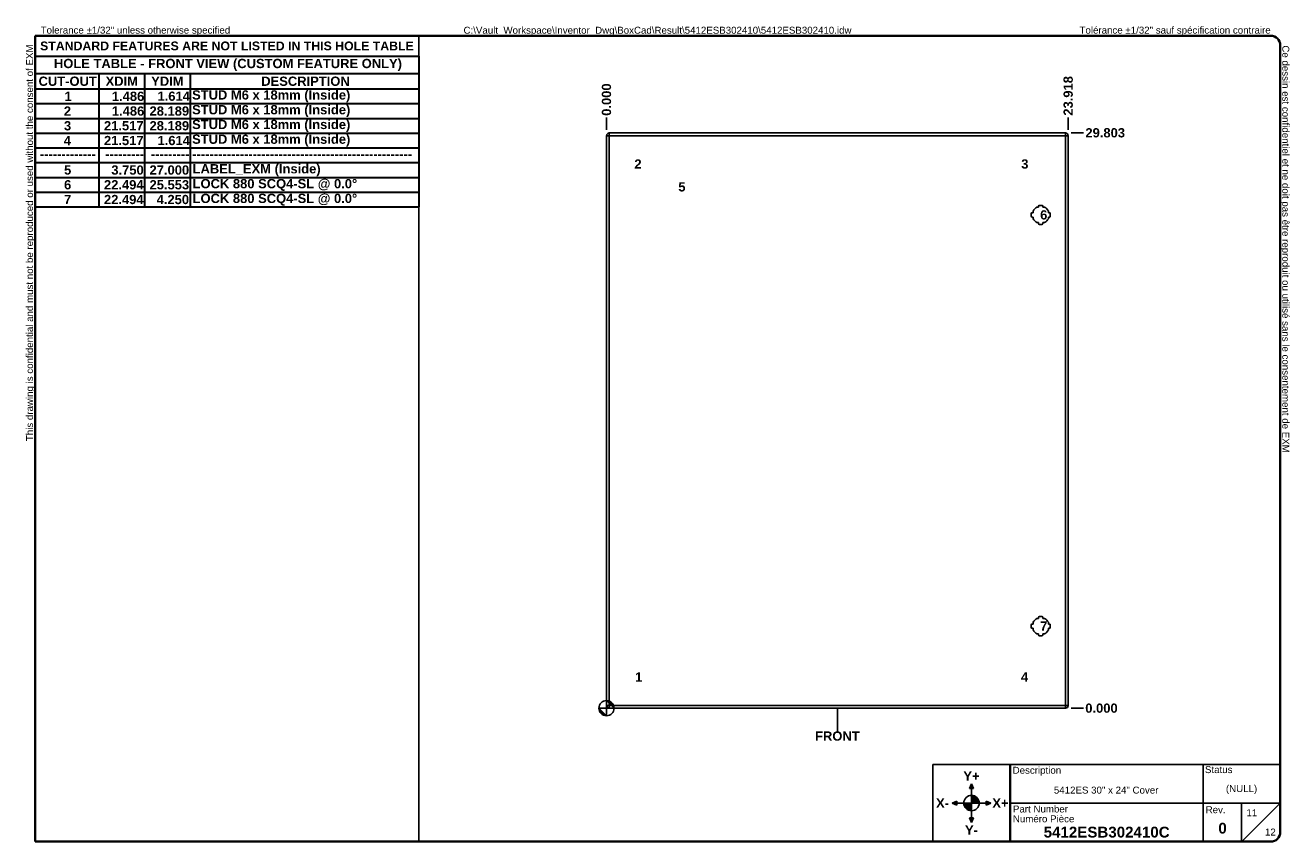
# Model space of a CAD drawing. Header units: inches. Extents: x 1.2 to 66.8, y 1 to 43.3.
import ezdxf

# ---------------------------------------------------------------- set-up
doc = ezdxf.new("R2010")
doc.units = ezdxf.units.IN
doc.header["$LTSCALE"] = 4
doc.header["$MEASUREMENT"] = 0
doc.layers.get('0').update_dxf_attribs({"lineweight": 25})
for name, color, linetype, lineweight in [('Dimensions(ANSI)', 7, 'Continuous', 25), ('Sketch Geometry(ANSI)', 7, 'Continuous', 25), ('Symbols(ANSI)', 7, 'Continuous', 25), ('Visible Edges(ANSI)', 7, 'Continuous', 25), ('Visible Tangent Edges(ANSI)', 7, 'Continuous', 25)]:
    doc.layers.add(name, color=color, linetype=linetype, lineweight=lineweight)
doc.layers.add('Hatch', color=179, linetype='Continuous', lineweight=9, true_color=0x1e1e47)
doc.styles.add('Current-ANSI', font='arial.ttf')
doc.styles.add('Dimension-ANSI', font='arialbd.ttf')
doc.styles.add('Text Style44', font='arialbd.ttf')
doc.dimstyles.new('INCH-ANSI', dxfattribs={"dimscale": 4, "dimtxt": 0.12, "dimasz": 0.098425, "dimexe": 0.04, "dimexo": 0.04, "dimgap": 0.031496, "dimtad": 0, "dimtih": 1, "dimtoh": 1, "dimdec": 3, "dimrnd": 1e-08, "dimzin": 0, "dimdsep": 46, "dimtxsty": 'Dimension-ANSI', "dimcen": 0.09, "dimdle": 0.312, "dimclrd": 179, "dimclre": 179, "dimclrt": 7, "dimadec": 1, "dimazin": 0, "dimtfac": 1, "dimtdec": 3, "dimtofl": 0, "dimtmove": 0, "dimatfit": 3, "dimfxl": 1, "dimtolj": 1, "dimtzin": 4, "dimlwd": 25, "dimlwe": 25, "dimarcsym": 0})
doc.dimstyles.new('INCH-ANSI-VERTICAL', dxfattribs={"dimscale": 4, "dimtxt": 0.12, "dimasz": 0.098425, "dimexe": 0.04, "dimexo": 0.04, "dimgap": 0.031496, "dimtad": 0, "dimtih": 1, "dimtoh": 1, "dimdec": 3, "dimrnd": 1e-08, "dimzin": 0, "dimdsep": 46, "dimtxsty": 'Dimension-ANSI', "dimcen": 0.09, "dimdle": 0.312, "dimclrd": 179, "dimclre": 179, "dimclrt": 7, "dimadec": 1, "dimazin": 0, "dimtfac": 1, "dimtdec": 3, "dimtofl": 0, "dimtmove": 0, "dimatfit": 3, "dimfxl": 1, "dimtolj": 1, "dimtzin": 4, "dimlwd": 25, "dimlwe": 25, "dimarcsym": 0})

# ---------------------------------------------------------------- blocks, each defined once
blk = doc.blocks.new('Borders EXM - B (Inch) - B')
at = {"layer": 'Sketch Geometry(ANSI)', "linetype": 'Continuous', "lineweight": 35}
for p, q in [((16.438, 10.692), (0.437, 10.692)), ((0.437, 10.692), (0.437, 0.255)), ((16.562, 0.38), (16.562, 10.567)), ((0.437, 0.255), (16.438, 0.255))]:
    blk.add_line(p, q, dxfattribs=at)
at = {"layer": 'Sketch Geometry(ANSI)'}
for p, q in [((5.406, 10.692), (5.406, 0.255)), ((0.437, 10.428), (5.406, 10.428))]:
    blk.add_line(p, q, dxfattribs=at)
at = {"layer": 'Sketch Geometry(ANSI)', "linetype": 'Continuous', "lineweight": 35}
for centre, start, end in [((16.438, 10.567), 0, 90), ((16.438, 0.38), 270, 0)]:
    blk.add_arc(centre, 0.125, start, end, dxfattribs=at)
at = {"layer": 'Symbols(ANSI)', "color": 7, "char_height": 0.09, "attachment_point": 7, "style": 'Current-ANSI'}
for s, insert in [('Tolerance ±1/32" unless otherwise specified', (0.509, 10.692)), ('Tolérance ±1/32" sauf spécification contraire', (13.963, 10.692))]:
    blk.add_mtext(s, dxfattribs=dict(at, insert=insert))
for s, insert, rotation in [('This drawing is confidential and must not be reproduced or used without the consent of EXM', (0.437, 5.442), 90), ('Ce dessin est confidentiel et ne doit pas être reproduit ou utilisé sans le consentement de EXM', (16.562, 10.567), 270)]:
    blk.add_mtext(s, dxfattribs=dict(at, insert=insert, rotation=rotation))
at = {"layer": 'Symbols(ANSI)', "color": 7, "insert": (2.921, 10.559), "char_height": 0.114, "width": 4.96908, "attachment_point": 5, "style": 'Dimension-ANSI'}
blk.add_mtext('\\fArial|b1|i0;{\\H0.1140;STANDARD FEATURES ARE NOT LISTED IN THIS HOLE TABLE}', dxfattribs=at)
at = {"layer": 'Symbols(ANSI)', "color": 7, "style": 'Current-ANSI'}
blk.add_attdef('FILENAME_AND_PATH_001', (5.985, 10.718), '', height=0.09, dxfattribs=at)
blk = doc.blocks.new('Title Blocks EXM-2 - ANSI B')
at = {"layer": 'Hatch'}
for points in [[(12.725, 0.94), (12.75, 0.94), (12.75, 1)], [(12.775, 0.94), (12.75, 1), (12.75, 0.94)], [(12.56, 0.75), (12.56, 0.775), (12.5, 0.75)], [(12.56, 0.75), (12.5, 0.75), (12.56, 0.725)], [(12.94, 0.75), (13, 0.75), (12.94, 0.775)], [(12.94, 0.75), (12.94, 0.725), (13, 0.75)], [(12.75, 0.56), (12.725, 0.56), (12.75, 0.5)], [(12.75, 0.56), (12.75, 0.5), (12.775, 0.56)]]:
    blk.add_hatch(color=7, dxfattribs=at).paths.add_polyline_path(points)
h = blk.add_hatch(color=7, dxfattribs=at)
edge = h.paths.add_edge_path()
edge.add_line((12.75, 0.85), (12.75, 0.75))
edge.add_line((12.75, 0.75), (12.85, 0.75))
edge.add_arc((12.75, 0.75), 0.1, 0, 90)
h = blk.add_hatch(color=7, dxfattribs=at)
edge = h.paths.add_edge_path()
edge.add_line((12.75, 0.65), (12.75, 0.75))
edge.add_line((12.75, 0.75), (12.65, 0.75))
edge.add_arc((12.75, 0.75), 0.1, 180, 270)
at = {"layer": 'Sketch Geometry(ANSI)'}
for p, q in [((12.249, 1.25), (16.749, 1.25)), ((12.249, 0.25), (12.249, 1.25)), ((15.749, 1.25), (15.749, 0.75)), ((16.749, 1.25), (16.749, 0.375)), ((12.75, 1), (12.725, 0.94)), ((12.75, 0.85), (12.75, 1)), ((12.775, 0.94), (12.75, 1)), ((12.725, 0.94), (12.775, 0.94)), ((12.75, 0.75), (12.75, 0.85)), ((12.5, 0.75), (12.56, 0.775)), ((12.65, 0.75), (12.5, 0.75)), ((12.56, 0.725), (12.5, 0.75)), ((12.56, 0.775), (12.56, 0.725)), ((12.75, 0.75), (12.65, 0.75)), ((12.75, 0.75), (12.85, 0.75)), ((12.75, 0.75), (12.75, 0.65)), ((12.85, 0.75), (13, 0.75)), ((13, 0.75), (12.94, 0.775)), ((12.94, 0.775), (12.94, 0.725)), ((12.94, 0.725), (13, 0.75)), ((15.749, 0.75), (13.249, 0.75)), ((16.249, 0.75), (15.749, 0.75)), ((15.749, 0.75), (15.749, 0.25)), ((16.249, 0.25), (16.249, 0.75)), ((16.249, 0.75), (16.749, 0.75)), ((16.249, 0.25), (16.749, 0.75)), ((12.775, 0.56), (12.725, 0.56)), ((12.725, 0.56), (12.75, 0.5)), ((12.75, 0.65), (12.75, 0.5)), ((12.75, 0.5), (12.775, 0.56)), ((13.249, 0.25), (12.249, 0.25)), ((16.624, 0.25), (13.249, 0.25))]:
    blk.add_line(p, q, dxfattribs=at)
at = {"layer": 'Sketch Geometry(ANSI)', "linetype": 'Continuous', "lineweight": 35}
blk.add_line((13.249, 0.25), (13.249, 1.25), dxfattribs=at)
at = {"layer": 'Sketch Geometry(ANSI)'}
blk.add_circle((12.75, 0.75), 0.1, dxfattribs=at)
blk.add_arc((16.624, 0.375), 0.125, 270, 0, dxfattribs=at)
at = {"layer": 'Symbols(ANSI)', "color": 7}
for s, insert, char_height, attachment_point, style in [('\\fArial|b1|i0;Y+', (12.75, 1.1), 0.12, 5, 'Dimension-ANSI'), ('Description', (13.283, 1.103), 0.09, 7, 'Current-ANSI'), ('Status', (15.774, 1.137), 0.09, 7, 'Current-ANSI'), ('\\fArial|b1|i0;X-', (12.375, 0.75), 0.12, 5, 'Dimension-ANSI'), ('\\fArial|b1|i0;X+', (13.125, 0.75), 0.12, 5, 'Dimension-ANSI'), ('Part Number', (13.287, 0.627), 0.09, 7, 'Current-ANSI'), ('Numéro Pièce', (13.286, 0.5), 0.09, 7, 'Current-ANSI'), ('\\fArial|b1|i0;Y-', (12.75, 0.4), 0.12, 5, 'Dimension-ANSI')]:
    blk.add_mtext(s, dxfattribs=dict(at, insert=insert, char_height=char_height, attachment_point=attachment_point, style=style))
at = {"layer": 'Symbols(ANSI)', "color": 7, "insert": (15.783, 0.618), "char_height": 0.09, "width": 0.25854, "attachment_point": 7, "style": 'Current-ANSI'}
blk.add_mtext('Rev.', dxfattribs=at)
at = {"layer": 'Symbols(ANSI)', "color": 7}
for tag, p, height, style in [('DESIGN_STATE_001', (16.045, 0.893), 0.09, 'Current-ANSI'), ('IDW_DESC_IAM_001', (13.817, 0.873), 0.09, 'Current-ANSI'), ('Sheet_number_001', (16.311, 0.58), 0.09, 'Current-ANSI'), ('IDW_REV_001', (15.947, 0.355), 0.14, 'Text Style44'), ('IDW_NAME_IAM_001', (13.685, 0.304), 0.14, 'Text Style44'), ('Number_of_sheets_001', (16.551, 0.33), 0.09, 'Current-ANSI')]:
    blk.add_attdef(tag, p, '', height=height, dxfattribs=dict(at, style=style))
blk = doc.blocks.new('Origin Indicator Symbol6')
at = {"layer": 'Dimensions(ANSI)'}
h = blk.add_hatch(color=7, dxfattribs=at)
edge = h.paths.add_edge_path(flags=0)
edge.add_line((7.837, 1.885), (7.739, 1.983))
edge.add_arc((7.837, 1.983), 0.0984, 180, 270)
h = blk.add_hatch(color=7, dxfattribs=at)
edge = h.paths.add_edge_path(flags=0)
edge.add_line((7.837, 2.082), (7.935, 1.983))
edge.add_arc((7.837, 1.983), 0.0984, 0, 90)
at = {"layer": 'Dimensions(ANSI)', "color": 7, "linetype": 'Continuous'}
for p, q in [((7.837, 1.885), (7.739, 1.983)), ((7.837, 2.082), (7.935, 1.983))]:
    blk.add_line(p, q, dxfattribs=at)
at = {"layer": 'Dimensions(ANSI)', "color": 7, "linetype": 'Continuous', "flags": 128}
for points in [[(7.837, 1.983), (7.837, 1.885), (7.739, 1.983), (7.837, 1.983)], [(7.837, 1.983), (7.739, 1.983), (7.837, 1.983), (7.837, 1.983)], [(7.837, 1.983), (7.935, 1.983), (7.837, 2.082), (7.837, 1.983)], [(7.837, 1.983), (7.837, 2.082), (7.837, 1.885), (7.837, 1.983)]]:
    blk.add_lwpolyline(points, dxfattribs=at)
at = {"layer": 'Dimensions(ANSI)', "color": 7, "linetype": 'Continuous'}
blk.add_circle((7.837, 1.983), 0.0984, dxfattribs=at)
for start, end in [(180, 270), (0, 90)]:
    blk.add_arc((7.837, 1.983), 0.0984, start, end, dxfattribs=at)
at = {"layer": 'Dimensions(ANSI)', "color": 7}
for points in [[(7.837, 1.983), (7.837, 1.885), (7.739, 1.983), (7.837, 1.983)], [(7.837, 1.983), (7.739, 1.983), (7.837, 1.983)], [(7.837, 1.983), (7.935, 1.983), (7.837, 2.082), (7.837, 1.983)], [(7.837, 1.983), (7.837, 2.082), (7.837, 1.885), (7.837, 1.983)]]:
    blk.add_solid(points, dxfattribs=at)
blk = doc.blocks.new('Leader Text10')
at = {"layer": 'Symbols(ANSI)', "color": 7, "insert": (8.207, 2.327), "char_height": 0.12, "attachment_point": 7, "style": 'Dimension-ANSI'}
blk.add_mtext('1', dxfattribs=at)
blk = doc.blocks.new('Leader Text11')
at = {"layer": 'Symbols(ANSI)', "color": 7, "insert": (8.198, 8.97), "char_height": 0.12, "attachment_point": 7, "style": 'Dimension-ANSI'}
blk.add_mtext('2', dxfattribs=at)
blk = doc.blocks.new('Leader Text12')
at = {"layer": 'Symbols(ANSI)', "color": 7, "insert": (13.208, 8.969), "char_height": 0.12, "attachment_point": 7, "style": 'Dimension-ANSI'}
blk.add_mtext('3', dxfattribs=at)
blk = doc.blocks.new('Leader Text13')
at = {"layer": 'Symbols(ANSI)', "color": 7, "insert": (13.204, 2.327), "char_height": 0.12, "attachment_point": 7, "style": 'Dimension-ANSI'}
blk.add_mtext('4', dxfattribs=at)
blk = doc.blocks.new('Leader Text14')
at = {"layer": 'Symbols(ANSI)', "color": 7, "insert": (8.767, 8.673), "char_height": 0.12, "attachment_point": 7, "style": 'Dimension-ANSI'}
blk.add_mtext('5', dxfattribs=at)
blk = doc.blocks.new('Leader Text15')
at = {"layer": 'Symbols(ANSI)', "color": 7, "insert": (13.453, 8.31), "char_height": 0.12, "attachment_point": 7, "style": 'Dimension-ANSI'}
blk.add_mtext('6', dxfattribs=at)
blk = doc.blocks.new('Leader Text16')
at = {"layer": 'Symbols(ANSI)', "color": 7, "insert": (13.453, 2.987), "char_height": 0.12, "attachment_point": 7, "style": 'Dimension-ANSI'}
blk.add_mtext('7', dxfattribs=at)
blk = doc.blocks.new('Table5')
at = {"layer": 'Symbols(ANSI)', "color": 7, "lineweight": 30}
for p, q in [((0.438, 10.428), (5.406, 10.428)), ((0.438, 10.428), (0.438, 10.202)), ((5.406, 10.428), (5.406, 10.202)), ((0.438, 10.202), (5.406, 10.202)), ((0.438, 10.202), (0.438, 10.003)), ((1.264, 10.202), (1.264, 10.003)), ((1.855, 10.202), (1.855, 10.003)), ((2.445, 10.202), (2.445, 10.003)), ((5.406, 10.202), (5.406, 10.003)), ((0.438, 10.003), (5.406, 10.003)), ((0.438, 10.003), (0.438, 8.474)), ((1.264, 10.003), (1.264, 8.474)), ((1.855, 10.003), (1.855, 8.474)), ((2.445, 10.003), (2.445, 8.474)), ((5.406, 10.003), (5.406, 8.474)), ((0.438, 9.812), (5.406, 9.812)), ((0.438, 9.621), (5.406, 9.621)), ((0.438, 9.43), (5.406, 9.43)), ((0.438, 9.239), (5.406, 9.239)), ((0.438, 9.048), (5.406, 9.048)), ((0.438, 8.857), (5.406, 8.857)), ((0.438, 8.665), (5.406, 8.665)), ((0.438, 8.474), (5.406, 8.474))]:
    blk.add_line(p, q, dxfattribs=at)
at = {"layer": 'Symbols(ANSI)', "color": 7, "char_height": 0.12, "attachment_point": 7, "style": 'Dimension-ANSI'}
for s, insert in [('HOLE TABLE - FRONT VIEW (CUSTOM FEATURE ONLY)', (0.681, 10.236)), ('CUT-OUT', (0.482, 10.041)), ('XDIM', (1.35, 10.043)), ('YDIM', (1.94, 10.043)), ('DESCRIPTION', (3.366, 10.041)), ('1', (0.818, 9.848)), ('1.486', (1.431, 9.846)), ('1.614', (2.022, 9.847)), ('STUD M6 x 18mm (Inside)', (2.47, 9.829)), ('2', (0.809, 9.656)), ('1.486', (1.431, 9.655)), ('28.189', (1.919, 9.655)), ('STUD M6 x 18mm (Inside)', (2.47, 9.638)), ('3', (0.811, 9.464)), ('21.517', (1.329, 9.464)), ('28.189', (1.919, 9.464)), ('STUD M6 x 18mm (Inside)', (2.47, 9.447)), ('4', (0.808, 9.274)), ('21.517', (1.329, 9.273)), ('1.614', (2.022, 9.273)), ('STUD M6 x 18mm (Inside)', (2.47, 9.256)), ('-------------', (0.498, 9.1)), ('---------', (1.345, 9.1)), ('---------', (1.935, 9.1)), ('---------------------------------------------------', (2.473, 9.1)), ('5', (0.812, 8.892)), ('3.750', (1.424, 8.891)), ('27.000', (1.919, 8.891)), ('LABEL_EXM (Inside)', (2.477, 8.873)), ('6', (0.812, 8.7)), ('22.494', (1.329, 8.7)), ('25.553', (1.919, 8.7)), ('LOCK 880 SCQ4-SL @ 0.0°', (2.477, 8.682)), ('7', (0.812, 8.511)), ('22.494', (1.329, 8.509)), ('4.250', (2.011, 8.509)), ('LOCK 880 SCQ4-SL @ 0.0°', (2.477, 8.491))]:
    blk.add_mtext(s, dxfattribs=dict(at, insert=insert))
blk = doc.blocks.new('*D26')
at = {"layer": 'Defpoints', "color": 0, "linetype": 'Continuous', "transparency": 16777216}
for p in [(31.348, 38.524), (31.348, 37.736), (31.348, 37.736)]:
    blk.add_point(p, dxfattribs=at)
at = {"layer": 'Dimensions(ANSI)', "color": 179, "linetype": 'Continuous', "lineweight": 25, "true_color": 0x262658, "transparency": 16777216}
blk.add_line((31.348, 37.896), (31.348, 38.524), dxfattribs=at)
at = {"layer": 'Dimensions(ANSI)', "color": 7, "linetype": 'Continuous', "lineweight": 25, "transparency": 16777216, "insert": (31.348, 39.458), "char_height": 0.48, "attachment_point": 5, "rotation": 90, "style": 'Dimension-ANSI'}
blk.add_mtext('\\A1;0.000', dxfattribs=at)
blk = doc.blocks.new('*D27')
at = {"layer": 'Defpoints', "color": 0, "linetype": 'Continuous', "transparency": 16777216}
for p in [(55.266, 38.524), (31.348, 37.736), (55.266, 37.736)]:
    blk.add_point(p, dxfattribs=at)
at = {"layer": 'Dimensions(ANSI)', "color": 179, "linetype": 'Continuous', "lineweight": 25, "true_color": 0x262658, "transparency": 16777216}
blk.add_line((55.266, 37.896), (55.266, 38.524), dxfattribs=at)
at = {"layer": 'Dimensions(ANSI)', "color": 7, "linetype": 'Continuous', "lineweight": 25, "transparency": 16777216, "insert": (55.266, 39.652), "char_height": 0.48, "attachment_point": 5, "rotation": 90, "style": 'Dimension-ANSI'}
blk.add_mtext('\\A1;23.918', dxfattribs=at)
blk = doc.blocks.new('*D28')
at = {"layer": 'Defpoints', "color": 0, "linetype": 'Continuous', "transparency": 16777216}
for p in [(55.266, 7.933), (55.266, 7.933), (56.053, 7.933)]:
    blk.add_point(p, dxfattribs=at)
at = {"layer": 'Dimensions(ANSI)', "color": 179, "linetype": 'Continuous', "lineweight": 25, "true_color": 0x262658, "transparency": 16777216}
blk.add_line((55.426, 7.933), (56.053, 7.933), dxfattribs=at)
at = {"layer": 'Dimensions(ANSI)', "color": 7, "linetype": 'Continuous', "lineweight": 25, "transparency": 16777216, "insert": (56.988, 7.933), "char_height": 0.48, "attachment_point": 5, "style": 'Dimension-ANSI'}
blk.add_mtext('\\A1;0.000', dxfattribs=at)
blk = doc.blocks.new('*D29')
at = {"layer": 'Defpoints', "color": 0, "linetype": 'Continuous', "transparency": 16777216}
for p in [(55.266, 37.736), (56.053, 37.736), (55.266, 7.933)]:
    blk.add_point(p, dxfattribs=at)
at = {"layer": 'Dimensions(ANSI)', "color": 179, "linetype": 'Continuous', "lineweight": 25, "true_color": 0x262658, "transparency": 16777216}
blk.add_line((55.426, 37.736), (56.053, 37.736), dxfattribs=at)
at = {"layer": 'Dimensions(ANSI)', "color": 7, "linetype": 'Continuous', "lineweight": 25, "transparency": 16777216, "insert": (57.182, 37.736), "char_height": 0.48, "attachment_point": 5, "style": 'Dimension-ANSI'}
blk.add_mtext('\\A1;29.803', dxfattribs=at)
blk = doc.blocks.new('FRONT-5412ESB302410B_merged.idw')
at = {"layer": 'Sketch Geometry(ANSI)'}
blk.add_line((0, 0.15), (0, -0.15), dxfattribs=at)
at = {"layer": 'Symbols(ANSI)', "color": 7, "insert": (0, -0.212), "char_height": 0.12, "attachment_point": 5, "style": 'Dimension-ANSI'}
blk.add_mtext('\\fArial|b1|i0;FRONT', dxfattribs=at)

msp = doc.modelspace()

# ---------------------------------------------------------------- linework, layer by layer
at = {"layer": 'Visible Edges(ANSI)'}
for p, q in [((31.3481, 37.5901), (31.3481, 8.0791)), ((55.1201, 37.7361), (31.4941, 37.7361)), ((55.2661, 8.0791), (55.2661, 37.5901)), ((53.3471, 33.4155), (53.3471, 33.5568)), ((53.3865, 33.5961), (53.4464, 33.5961)), ((53.4464, 33.5961), (53.4464, 33.6852)), ((53.643, 33.8818), (53.7321, 33.8818)), ((53.7321, 33.8818), (53.7321, 33.9418)), ((53.7715, 33.9811), (53.9127, 33.9811)), ((53.9521, 33.9418), (53.9521, 33.8818)), ((53.9521, 33.8818), (54.0411, 33.8818)), ((54.2378, 33.6852), (54.2378, 33.5961)), ((54.2378, 33.5961), (54.2977, 33.5961)), ((54.3371, 33.5568), (54.3371, 33.4155)), ((53.4464, 33.3761), (53.3865, 33.3761)), ((53.4464, 33.2871), (53.4464, 33.3761)), ((53.7321, 33.0905), (53.643, 33.0905)), ((53.7321, 33.0305), (53.7321, 33.0905)), ((53.9127, 32.9911), (53.7715, 32.9911)), ((54.0411, 33.0905), (53.9521, 33.0905)), ((53.9521, 33.0905), (53.9521, 33.0305)), ((54.2977, 33.3761), (54.2378, 33.3761)), ((54.2378, 33.3761), (54.2378, 33.2871)), ((53.643, 12.5788), (53.7321, 12.5788)), ((53.7321, 12.5788), (53.7321, 12.6388)), ((53.7715, 12.6781), (53.9127, 12.6781)), ((53.9521, 12.6388), (53.9521, 12.5788)), ((53.9521, 12.5788), (54.0411, 12.5788)), ((53.3471, 12.1125), (53.3471, 12.2538)), ((53.3865, 12.2931), (53.4464, 12.2931)), ((53.4464, 12.0731), (53.3865, 12.0731)), ((53.4464, 12.2931), (53.4464, 12.3822)), ((53.4464, 11.9841), (53.4464, 12.0731)), ((54.2378, 12.3822), (54.2378, 12.2931)), ((54.2378, 12.2931), (54.2977, 12.2931)), ((54.2977, 12.0731), (54.2378, 12.0731)), ((54.2378, 12.0731), (54.2378, 11.9841)), ((54.3371, 12.2538), (54.3371, 12.1125)), ((53.7321, 11.7875), (53.643, 11.7875)), ((53.7321, 11.7275), (53.7321, 11.7875)), ((53.9127, 11.6881), (53.7715, 11.6881)), ((54.0411, 11.7875), (53.9521, 11.7875)), ((53.9521, 11.7875), (53.9521, 11.7275)), ((31.4941, 7.9331), (55.1201, 7.9331))]:
    msp.add_line(p, q, dxfattribs=at)
for centre, radius, start, end in [((31.4941, 37.5901), 0.146, 90, 180), ((55.1201, 37.5901), 0.146, 0, 90), ((53.3865, 33.5568), 0.0394, 90, 180), ((53.8421, 33.4861), 0.4429, 116.704852, 153.295148), ((53.7715, 33.9418), 0.0394, 90, 180), ((53.9127, 33.9418), 0.0394, 0, 90), ((53.8421, 33.4861), 0.4429, 26.704852, 63.295148), ((54.2977, 33.5568), 0.0394, 0, 90), ((53.3865, 33.4155), 0.0394, 180, 270), ((53.8421, 33.4861), 0.4429, 206.704852, 243.295148), ((53.7715, 33.0305), 0.0394, 180, 270), ((53.9127, 33.0305), 0.0394, 270, 0), ((53.8421, 33.4861), 0.4429, 296.704852, 333.295148), ((54.2977, 33.4155), 0.0394, 270, 0), ((53.8421, 12.1831), 0.4429, 116.704852, 153.295148), ((53.7715, 12.6388), 0.0394, 90, 180), ((53.9127, 12.6388), 0.0394, 0, 90), ((53.8421, 12.1831), 0.4429, 26.704852, 63.295148), ((53.3865, 12.2538), 0.0394, 90, 180), ((53.3865, 12.1125), 0.0394, 180, 270), ((53.8421, 12.1831), 0.4429, 206.704852, 243.295148), ((53.8421, 12.1831), 0.4429, 296.704852, 333.295148), ((54.2977, 12.2538), 0.0394, 0, 90), ((54.2977, 12.1125), 0.0394, 270, 0), ((53.7715, 11.7275), 0.0394, 180, 270), ((53.9127, 11.7275), 0.0394, 270, 0), ((31.4941, 8.0791), 0.146, 180, 270), ((55.1201, 8.0791), 0.146, 270, 0)]:
    msp.add_arc(centre, radius, start, end, dxfattribs=at)
at = {"layer": 'Visible Tangent Edges(ANSI)'}
for p, q in [((31.3481, 37.5901), (31.4941, 37.5901)), ((31.4941, 37.5901), (31.4941, 37.7361)), ((31.4941, 37.5901), (55.1201, 37.5901)), ((31.4941, 8.0791), (31.4941, 37.5901)), ((55.1201, 37.7361), (55.1201, 37.5901)), ((55.1201, 37.5901), (55.2661, 37.5901)), ((55.1201, 37.5901), (55.1201, 8.0791)), ((31.4941, 8.0791), (31.3481, 8.0791)), ((31.4941, 7.9331), (31.4941, 8.0791)), ((55.1201, 8.0791), (31.4941, 8.0791)), ((55.1201, 8.0791), (55.1201, 7.9331)), ((55.2661, 8.0791), (55.1201, 8.0791))]:
    msp.add_line(p, q, dxfattribs=at)

# ---------------------------------------------------------------- block references
at = {"xscale": 4, "yscale": 4, "zscale": 4}
for name, p, values in [('Borders EXM - B (Inch) - B', (0, 0), {'FILENAME_AND_PATH_001': 'C:\\Vault_Workspace\\Inventor_Dwg\\BoxCad\\Result\\5412ESB302410\\5412ESB302410.idw'}), ('Title Blocks EXM-2 - ANSI B', (-0.7453, 0.0182), {'IDW_REV_001': '0', 'Sheet_number_001': '11', 'Number_of_sheets_001': '12', 'IDW_DESC_IAM_001': '5412ES 30" x 24" Cover', 'DESIGN_STATE_001': '(NULL)', 'IDW_NAME_IAM_001': '5412ESB302410C'})]:
    msp.add_blockref(name, p, dxfattribs=at).add_auto_attribs(values)
for name, p in [('Table5', (0, 0)), ('FRONT-5412ESB302410B_merged.idw', (43.3071, 7.3347))]:
    msp.add_blockref(name, p, dxfattribs=at)
at = {"layer": 'Dimensions(ANSI)', "xscale": 4, "yscale": 4, "zscale": 4}
msp.add_blockref('Origin Indicator Symbol6', (0, 0), dxfattribs=at)
at = {"layer": 'Symbols(ANSI)', "xscale": 4, "yscale": 4, "zscale": 4}
for name in ['Leader Text11', 'Leader Text12', 'Leader Text14', 'Leader Text15', 'Leader Text16', 'Leader Text10', 'Leader Text13']:
    msp.add_blockref(name, (0, 0), dxfattribs=at)

# ---------------------------------------------------------------- texts
at = {"layer": 'Symbols(ANSI)', "color": 7, "insert": (29.8282, 1.5748), "char_height": 0.48, "attachment_point": 4, "style": 'Dimension-ANSI'}
msp.add_mtext('\\A1; ', dxfattribs=at)

# ---------------------------------------------------------------- dimensions: what is measured, and where the dimension line sits
at = {"layer": 'Dimensions(ANSI)', "color": 179, "linetype": 'Continuous', "lineweight": 25, "true_color": 0x262658}
for feature_location, offset, dtype, origin, dimstyle, picture, middle in [((55.2661, 37.7361), (0, 0.7874), 1, (31.3481, 37.7361), 'INCH-ANSI-VERTICAL', '*D27', (55.2661, 39.6516)), ((31.3480866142, 37.7361456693), (0, 0.7874015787), 1, (31.3480866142, 37.7361456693), 'INCH-ANSI-VERTICAL', '*D26', (31.3480866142, 39.4579353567)), ((55.2661, 37.7361), (0.7874, 0), 0, (55.2661, 7.9331), 'INCH-ANSI', '*D29', (57.1822, 37.7361)), ((55.2660866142, 7.9331456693), (0.7874015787, 0), 0, (55.2660866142, 7.9331456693), 'INCH-ANSI', '*D28', (56.9878763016, 7.9331456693))]:
    dim = msp.add_ordinate_dim(feature_location=feature_location, offset=offset, dtype=dtype, origin=origin, dimstyle=dimstyle, override={"dimgap": 0.031496, "dimtad": 0, "dimdec": 3, "dimtol": 0, "dimlim": 0, "dimtp": 0, "dimtm": 0, "dimtdec": 3}, dxfattribs=at)
    dim.commit()
    dim.dimension.update_dxf_attribs({"geometry": picture, "text_midpoint": middle})

doc.saveas('drawing.dxf')
